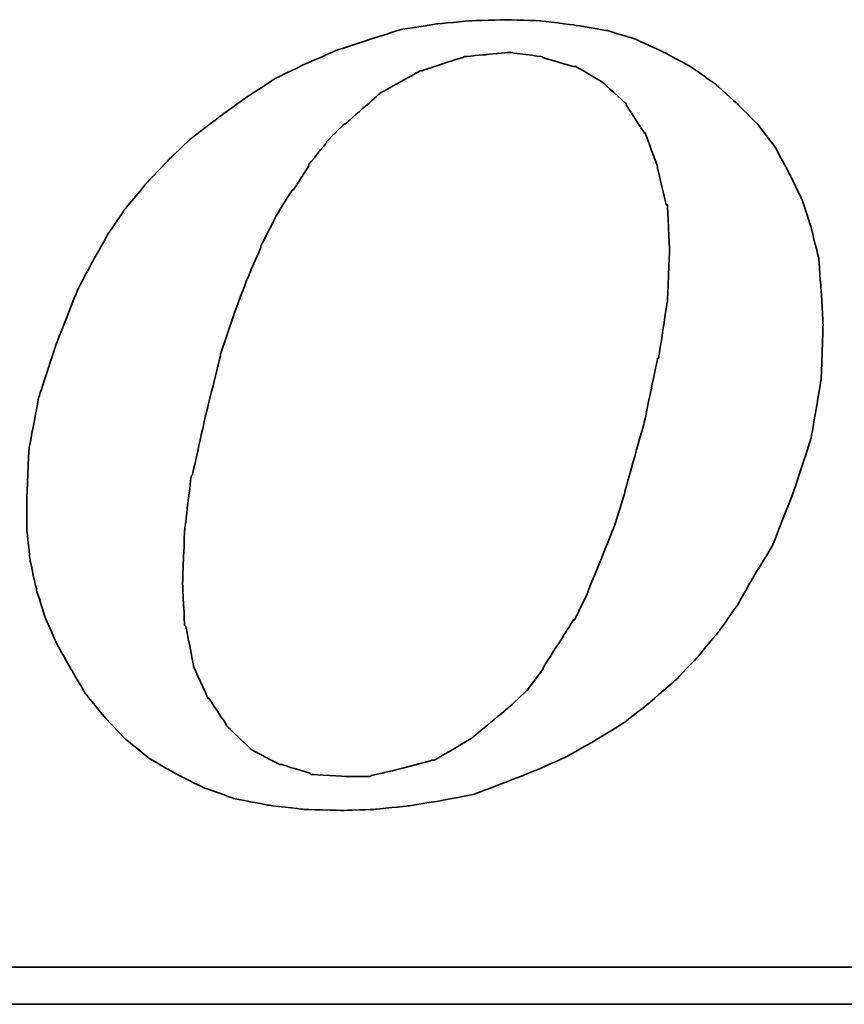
# Model space of a CAD drawing. Header units: millimetres. Extents: x 2482 to 2789, y 455 to 558.
# Tile 48 of 55: x 2724.62 to 2727.99, y 487.4 to 491.42. Entities that reach past the tile are written whole.
import ezdxf

# ---------------------------------------------------------------- set-up
doc = ezdxf.new("R2010")
doc.units = ezdxf.units.MM
doc.header["$LTSCALE"] = 0.2
doc.layers.add('layer 1', color=7, linetype='Continuous')

# ---------------------------------------------------------------- blocks, each defined once
blk = doc.blocks.new('TBI MOTION logo(完整正式版)')
at = {"layer": 'layer 1', "color": 22, "lineweight": 35}
for points, knots in [([(35.79625, -6.98375), (35.79625, -6.98375), (36.23125, -7.43875), (36.23125, -7.43875), (36.23125, -7.43875), (36.23125, -7.43875), (36.75625, -7.87125), (36.75625, -7.87125), (36.75625, -7.87125), (36.75625, -7.87125), (37.33125, -8.20375), (37.33125, -8.20375), (37.33125, -8.20375), (37.33125, -8.20375), (37.95625, -8.51875), (37.95625, -8.51875), (37.95625, -8.51875), (37.95625, -8.51875), (38.62625, -8.75875), (38.62625, -8.75875), (38.62625, -8.75875), (38.62625, -8.75875), (39.37125, -8.90375), (39.37125, -8.90375), (39.37125, -8.90375), (39.37125, -8.90375), (40.14125, -8.99875), (40.14125, -8.99875), (40.14125, -8.99875), (40.14125, -8.99875), (41.02625, -9.02375), (41.02625, -9.02375), (41.02625, -9.02375), (41.02625, -9.02375), (41.74625, -8.99875), (41.74625, -8.99875), (41.74625, -8.99875), (41.74625, -8.99875), (42.46625, -8.92375), (42.46625, -8.92375), (42.46625, -8.92375), (42.46625, -8.92375), (43.21125, -8.80625), (43.21125, -8.80625), (43.21125, -8.80625), (43.21125, -8.80625), (43.93125, -8.66375), (43.93125, -8.66375), (43.93125, -8.66375), (43.93125, -8.66375), (44.62625, -8.39875), (44.62625, -8.39875), (44.62625, -8.39875), (44.62625, -8.39875), (45.29625, -8.13375), (45.29625, -8.13375), (45.29625, -8.13375), (45.29625, -8.13375), (45.94625, -7.84375), (45.94625, -7.84375), (45.94625, -7.84375), (45.94625, -7.84375), (46.61625, -7.46375), (46.61625, -7.46375), (46.61625, -7.46375), (46.61625, -7.46375), (47.24125, -7.07875), (47.24125, -7.07875), (47.24125, -7.07875), (47.24125, -7.07875), (47.81625, -6.62375), (47.81625, -6.62375), (47.81625, -6.62375), (47.81625, -6.62375), (48.36875, -6.14375), (48.36875, -6.14375), (48.36875, -6.14375), (48.36875, -6.14375), (48.84625, -5.64125), (48.84625, -5.64125), (48.84625, -5.64125), (48.84625, -5.64125), (49.32625, -5.06375), (49.32625, -5.06375), (49.32625, -5.06375), (49.32625, -5.06375), (49.71125, -4.51374), (49.71125, -4.51374), (49.71125, -4.51374), (49.71125, -4.51374), (50.09625, -3.83874), (50.09625, -3.83874), (50.09625, -3.83874), (50.09625, -3.83874), (50.48125, -3.21374), (50.48125, -3.21374), (50.48125, -3.21374), (50.48125, -3.21374), (50.96125, -1.99125), (50.96125, -1.99125), (50.96125, -1.99125), (50.96125, -1.99125), (51.34375, -0.81875), (51.34375, -0.81875), (51.34375, -0.81875), (51.34375, -0.81875), (51.56125, 0.45624), (51.56125, 0.45624), (51.56125, 0.45624), (51.56125, 0.45624), (51.60625, 1.67624), (51.60625, 1.67624), (51.60625, 1.67624), (51.60625, 1.67624), (51.56125, 2.44625), (51.56125, 2.44625), (51.56125, 2.44625), (51.56125, 2.44625), (51.51125, 3.14125), (51.51125, 3.14125), (51.51125, 3.14125), (51.51125, 3.14125), (51.34375, 3.81125), (51.34375, 3.81125), (51.34375, 3.81125), (51.34375, 3.81125), (51.15125, 4.41125), (51.15125, 4.41125), (51.15125, 4.41125), (51.15125, 4.41125), (50.86125, 5.01125), (50.86125, 5.01125), (50.86125, 5.01125), (50.86125, 5.01125), (50.55125, 5.58875), (50.55125, 5.58875), (50.55125, 5.58875), (50.55125, 5.58875), (50.16625, 6.09125), (50.16625, 6.09125), (50.16625, 6.09125), (50.16625, 6.09125), (49.71125, 6.54875), (49.71125, 6.54875), (49.71125, 6.54875), (49.71125, 6.54875), (49.23125, 6.98125), (49.23125, 6.98125), (49.23125, 6.98125), (49.23125, 6.98125), (48.67875, 7.36625), (48.67875, 7.36625), (48.67875, 7.36625), (48.67875, 7.36625), (48.10375, 7.67625), (48.10375, 7.67625), (48.10375, 7.67625), (48.10375, 7.67625), (47.48125, 7.96375), (47.48125, 7.96375), (47.48125, 7.96375), (47.48125, 7.96375), (46.85625, 8.15625), (46.85625, 8.15625), (46.85625, 8.15625), (46.85625, 8.15625), (46.13625, 8.27624), (46.13625, 8.27624), (46.13625, 8.27624), (46.13625, 8.27624), (45.39125, 8.37125), (45.39125, 8.37125), (45.39125, 8.37125), (45.39125, 8.37125), (44.62625, 8.39624), (44.62625, 8.39624), (44.62625, 8.39624), (44.62625, 8.39624), (43.83625, 8.37125), (43.83625, 8.37125), (43.83625, 8.37125), (43.83625, 8.37125), (43.09125, 8.30125), (43.09125, 8.30125), (43.09125, 8.30125), (43.09125, 8.30125), (42.32125, 8.18125), (42.32125, 8.18125), (42.32125, 8.18125), (42.32125, 8.18125), (41.62875, 7.96375), (41.62875, 7.96375), (41.62875, 7.96375), (41.62875, 7.96375), (40.90625, 7.72625), (40.90625, 7.72625), (40.90625, 7.72625), (40.90625, 7.72625), (40.23624, 7.43625), (40.23624, 7.43625), (40.23624, 7.43625), (40.23624, 7.43625), (39.54124, 7.10125), (39.54124, 7.10125), (39.54124, 7.10125), (39.54124, 7.10125), (38.91625, 6.69125), (38.91625, 6.69125), (38.91625, 6.69125), (38.91625, 6.69125), (38.31625, 6.26125), (38.31625, 6.26125), (38.31625, 6.26125), (38.31625, 6.26125), (37.69125, 5.78125), (37.69125, 5.78125), (37.69125, 5.78125), (37.69125, 5.78125), (37.18625, 5.30125), (37.18625, 5.30125), (37.18625, 5.30125), (37.18625, 5.30125), (36.70625, 4.79624), (36.70625, 4.79624), (36.70625, 4.79624), (36.70625, 4.79624), (36.23125, 4.22125), (36.23125, 4.22125), (36.23125, 4.22125), (36.23125, 4.22125), (35.87124, 3.69375), (35.87124, 3.69375), (35.87124, 3.69375), (35.87124, 3.69375), (35.53125, 3.09125), (35.53125, 3.09125), (35.53125, 3.09125), (35.53125, 3.09125), (35.19875, 2.47125), (35.19875, 2.47125), (35.19875, 2.47125), (35.19875, 2.47125), (34.71625, 1.24625), (34.71625, 1.24625), (34.71625, 1.24625), (34.71625, 1.24625), (34.33125, 0.06874), (34.33125, 0.06874), (34.33125, 0.06874), (34.33125, 0.06874), (34.11625, -1.07875), (34.11625, -1.07875), (34.11625, -1.07875), (34.11625, -1.07875), (34.07125, -2.15875), (34.07125, -2.15875), (34.07125, -2.15875), (34.07125, -2.15875), (34.07125, -2.85375), (34.07125, -2.85375), (34.07125, -2.85375), (34.07125, -2.85375), (34.14125, -3.50375), (34.14125, -3.50375), (34.14125, -3.50375), (34.14125, -3.50375), (34.28625, -4.17375), (34.28625, -4.17375), (34.28625, -4.17375), (34.28625, -4.17375), (34.47625, -4.77624), (34.47625, -4.77624), (34.47625, -4.77624), (34.47625, -4.77624), (34.71625, -5.32625), (34.71625, -5.32625), (34.71625, -5.32625), (34.71625, -5.32625), (35.05375, -5.92875), (35.05375, -5.92875), (35.05375, -5.92875), (35.05375, -5.92875), (35.36375, -6.45375), (35.36375, -6.45375), (35.36375, -6.45375), (35.36375, -6.45375), (35.79625, -6.98375), (35.79625, -6.98375)], [0, 0, 0, 0, 0.01388889, 0.01388889, 0.01388889, 0.0138889, 0.02777778, 0.02777778, 0.02777778, 0.02777779, 0.04166667, 0.04166667, 0.04166667, 0.04166668, 0.05555556, 0.05555556, 0.05555556, 0.05555557, 0.06944444, 0.06944444, 0.06944444, 0.06944445, 0.08333333, 0.08333333, 0.08333333, 0.08333334, 0.09722222, 0.09722222, 0.09722222, 0.09722223, 0.11111111, 0.11111111, 0.11111111, 0.11111112, 0.125, 0.125, 0.125, 0.12500001, 0.13888889, 0.13888889, 0.13888889, 0.1388889, 0.15277778, 0.15277778, 0.15277778, 0.15277779, 0.16666667, 0.16666667, 0.16666667, 0.16666668, 0.18055556, 0.18055556, 0.18055556, 0.18055557, 0.19444444, 0.19444444, 0.19444444, 0.19444445, 0.20833333, 0.20833333, 0.20833333, 0.20833334, 0.22222222, 0.22222222, 0.22222222, 0.22222223, 0.23611111, 0.23611111, 0.23611111, 0.23611112, 0.25, 0.25, 0.25, 0.25000001, 0.26388889, 0.26388889, 0.26388889, 0.2638889, 0.27777778, 0.27777778, 0.27777778, 0.27777779, 0.29166667, 0.29166667, 0.29166667, 0.29166668, 0.30555556, 0.30555556, 0.30555556, 0.30555557, 0.31944444, 0.31944444, 0.31944444, 0.31944445, 0.33333333, 0.33333333, 0.33333333, 0.33333334, 0.34722222, 0.34722222, 0.34722222, 0.34722223, 0.36111111, 0.36111111, 0.36111111, 0.36111112, 0.375, 0.375, 0.375, 0.37500001, 0.38888889, 0.38888889, 0.38888889, 0.3888889, 0.40277778, 0.40277778, 0.40277778, 0.40277779, 0.41666667, 0.41666667, 0.41666667, 0.41666668, 0.43055556, 0.43055556, 0.43055556, 0.43055557, 0.44444444, 0.44444444, 0.44444444, 0.44444445, 0.45833333, 0.45833333, 0.45833333, 0.45833334, 0.47222222, 0.47222222, 0.47222222, 0.47222223, 0.48611111, 0.48611111, 0.48611111, 0.48611112, 0.5, 0.5, 0.5, 0.50000001, 0.51388889, 0.51388889, 0.51388889, 0.5138889, 0.52777778, 0.52777778, 0.52777778, 0.52777779, 0.54166667, 0.54166667, 0.54166667, 0.54166668, 0.55555556, 0.55555556, 0.55555556, 0.55555557, 0.56944444, 0.56944444, 0.56944444, 0.56944445, 0.58333333, 0.58333333, 0.58333333, 0.58333334, 0.59722222, 0.59722222, 0.59722222, 0.59722223, 0.61111111, 0.61111111, 0.61111111, 0.61111112, 0.625, 0.625, 0.625, 0.62500001, 0.63888889, 0.63888889, 0.63888889, 0.6388889, 0.65277778, 0.65277778, 0.65277778, 0.65277779, 0.66666667, 0.66666667, 0.66666667, 0.66666668, 0.68055556, 0.68055556, 0.68055556, 0.68055557, 0.69444444, 0.69444444, 0.69444444, 0.69444445, 0.70833333, 0.70833333, 0.70833333, 0.70833334, 0.72222222, 0.72222222, 0.72222222, 0.72222223, 0.73611111, 0.73611111, 0.73611111, 0.73611112, 0.75, 0.75, 0.75, 0.75000001, 0.76388889, 0.76388889, 0.76388889, 0.7638889, 0.77777778, 0.77777778, 0.77777778, 0.77777779, 0.79166667, 0.79166667, 0.79166667, 0.79166668, 0.80555556, 0.80555556, 0.80555556, 0.80555557, 0.81944444, 0.81944444, 0.81944444, 0.81944445, 0.83333333, 0.83333333, 0.83333333, 0.83333334, 0.84722222, 0.84722222, 0.84722222, 0.84722223, 0.86111111, 0.86111111, 0.86111111, 0.86111112, 0.875, 0.875, 0.875, 0.87500001, 0.88888889, 0.88888889, 0.88888889, 0.8888889, 0.90277778, 0.90277778, 0.90277778, 0.90277779, 0.91666667, 0.91666667, 0.91666667, 0.91666668, 0.93055556, 0.93055556, 0.93055556, 0.93055557, 0.94444444, 0.94444444, 0.94444444, 0.94444445, 0.95833333, 0.95833333, 0.95833333, 0.95833334, 0.97222222, 0.97222222, 0.97222222, 0.97222223, 0.98611111, 0.98611111, 0.98611111, 0.98611112, 1, 1, 1, 1]), ([(38.33875, 1.03124), (38.33875, 1.03124), (38.62625, 1.89625), (38.62625, 1.89625), (38.62625, 1.89625), (38.62625, 1.89625), (38.91625, 2.66375), (38.91625, 2.66375), (38.91625, 2.66375), (38.91625, 2.66375), (39.22625, 3.38125), (39.22625, 3.38125), (39.22625, 3.38125), (39.22625, 3.38125), (39.22625, 3.40624), (39.22625, 3.40624), (39.22625, 3.40624), (39.22625, 3.40624), (39.56124, 4.07624), (39.56124, 4.07624), (39.56124, 4.07624), (39.56124, 4.07624), (39.92125, 4.65125), (39.92125, 4.65125), (39.92125, 4.65125), (39.92125, 4.65125), (39.94625, 4.65125), (39.94625, 4.65125), (39.94625, 4.65125), (39.94625, 4.65125), (40.28125, 5.17875), (40.28125, 5.17875), (40.28125, 5.17875), (40.28125, 5.17875), (40.28125, 5.20375), (40.28125, 5.20375), (40.28125, 5.20375), (40.28125, 5.20375), (40.66875, 5.68625), (40.66875, 5.68625), (40.66875, 5.68625), (40.66875, 5.68625), (40.66875, 5.70625), (40.66875, 5.70625), (40.66875, 5.70625), (40.66875, 5.70625), (41.05124, 6.09125), (41.05124, 6.09125), (41.05124, 6.09125), (41.05124, 6.09125), (41.07625, 6.09125), (41.07625, 6.09125), (41.07625, 6.09125), (41.07625, 6.09125), (41.84125, 6.76625), (41.84125, 6.76625), (41.84125, 6.76625), (41.84125, 6.76625), (41.86625, 6.78625), (41.86625, 6.78625), (41.86625, 6.78625), (41.86625, 6.78625), (42.73125, 7.26624), (42.73125, 7.26624), (42.73125, 7.26624), (42.73125, 7.26624), (42.75625, 7.26624), (42.75625, 7.26624), (42.75625, 7.26624), (42.75625, 7.26624), (43.18625, 7.41125), (43.18625, 7.41125), (43.18625, 7.41125), (43.18625, 7.41125), (43.64125, 7.55625), (43.64125, 7.55625), (43.64125, 7.55625), (43.64125, 7.55625), (43.66625, 7.55625), (43.66625, 7.55625), (43.66625, 7.55625), (43.66625, 7.55625), (43.69125, 7.58124), (43.69125, 7.58124), (43.69125, 7.58124), (43.69125, 7.58124), (44.19125, 7.62625), (44.19125, 7.62625), (44.19125, 7.62625), (44.19125, 7.62625), (44.67125, 7.67625), (44.67125, 7.67625), (44.67125, 7.67625), (44.67125, 7.67625), (44.69625, 7.67625), (44.69625, 7.67625), (44.69625, 7.67625), (44.69625, 7.67625), (45.41875, 7.58124), (45.41875, 7.58124), (45.41875, 7.58124), (45.41875, 7.58124), (45.44125, 7.55625), (45.44125, 7.55625), (45.44125, 7.55625), (45.44125, 7.55625), (46.11125, 7.36625), (46.11125, 7.36625), (46.11125, 7.36625), (46.11125, 7.36625), (46.13625, 7.36625), (46.13625, 7.36625), (46.13625, 7.36625), (46.13625, 7.36625), (46.15875, 7.36625), (46.15875, 7.36625), (46.15875, 7.36625), (46.15875, 7.36625), (46.73625, 7.02624), (46.73625, 7.02624), (46.73625, 7.02624), (46.73625, 7.02624), (46.76125, 7.00624), (46.76125, 7.00624), (46.76125, 7.00624), (46.76125, 7.00624), (47.24125, 6.57124), (47.24125, 6.57124), (47.24125, 6.57124), (47.24125, 6.57124), (47.26625, 6.54875), (47.26625, 6.54875), (47.26625, 6.54875), (47.26625, 6.54875), (47.26625, 6.52375), (47.26625, 6.52375), (47.26625, 6.52375), (47.26625, 6.52375), (47.67375, 5.89875), (47.67375, 5.89875), (47.67375, 5.89875), (47.67375, 5.89875), (47.69625, 5.89875), (47.69625, 5.89875), (47.69625, 5.89875), (47.69625, 5.89875), (47.69625, 5.87625), (47.69625, 5.87625), (47.69625, 5.87625), (47.69625, 5.87625), (47.96125, 5.15625), (47.96125, 5.15625), (47.96125, 5.15625), (47.96125, 5.15625), (47.96125, 5.13125), (47.96125, 5.13125), (47.96125, 5.13125), (47.96125, 5.13125), (48.15125, 4.31875), (48.15125, 4.31875), (48.15125, 4.31875), (48.15125, 4.31875), (48.17625, 4.31875), (48.17625, 4.31875), (48.17625, 4.31875), (48.17625, 4.31875), (48.17625, 4.29125), (48.17625, 4.29125), (48.17625, 4.29125), (48.17625, 4.29125), (48.22625, 3.33125), (48.22625, 3.33125), (48.22625, 3.33125), (48.22625, 3.33125), (48.22625, 3.30875), (48.22625, 3.30875), (48.22625, 3.30875), (48.22625, 3.30875), (48.17625, 2.20624), (48.17625, 2.20624), (48.17625, 2.20624), (48.17625, 2.20624), (48.17625, 2.18124), (48.17625, 2.18124), (48.17625, 2.18124), (48.17625, 2.18124), (47.98375, 0.93624), (47.98375, 0.93624), (47.98375, 0.93624), (47.98375, 0.93624), (47.96125, 0.93624), (47.96125, 0.93624), (47.96125, 0.93624), (47.96125, 0.93624), (47.67375, -0.45874), (47.67375, -0.45874), (47.67375, -0.45874), (47.67375, -0.45874), (47.24125, -1.99125), (47.24125, -1.99125), (47.24125, -1.99125), (47.24125, -1.99125), (47.24125, -2.01874), (47.24125, -2.01874), (47.24125, -2.01874), (47.24125, -2.01874), (47.00125, -2.78375), (47.00125, -2.78375), (47.00125, -2.78375), (47.00125, -2.78375), (46.71125, -3.50375), (46.71125, -3.50375), (46.71125, -3.50375), (46.71125, -3.50375), (46.42625, -4.19875), (46.42625, -4.19875), (46.42625, -4.19875), (46.42625, -4.19875), (46.42625, -4.22375), (46.42625, -4.22375), (46.42625, -4.22375), (46.42625, -4.22375), (46.13625, -4.82374), (46.13625, -4.82374), (46.13625, -4.82374), (46.13625, -4.82374), (46.11125, -4.82374), (46.11125, -4.82374), (46.11125, -4.82374), (46.11125, -4.82374), (45.77625, -5.35125), (45.77625, -5.35125), (45.77625, -5.35125), (45.77625, -5.35125), (45.44125, -5.87875), (45.44125, -5.87875), (45.44125, -5.87875), (45.44125, -5.87875), (45.44125, -5.90375), (45.44125, -5.90375), (45.44125, -5.90375), (45.44125, -5.90375), (45.10625, -6.35875), (45.10625, -6.35875), (45.10625, -6.35875), (45.10625, -6.35875), (45.08125, -6.38375), (45.08125, -6.38375), (45.08125, -6.38375), (45.08125, -6.38375), (44.69625, -6.74375), (44.69625, -6.74375), (44.69625, -6.74375), (44.69625, -6.74375), (43.88375, -7.41625), (43.88375, -7.41625), (43.88375, -7.41625), (43.88375, -7.41625), (43.85625, -7.43875), (43.85625, -7.43875), (43.85625, -7.43875), (43.85625, -7.43875), (43.04125, -7.91875), (43.04125, -7.91875), (43.04125, -7.91875), (43.04125, -7.91875), (43.01625, -7.91875), (43.01625, -7.91875), (43.01625, -7.91875), (43.01625, -7.91875), (42.99625, -7.91875), (42.99625, -7.91875), (42.99625, -7.91875), (42.99625, -7.91875), (42.08125, -8.15875), (42.08125, -8.15875), (42.08125, -8.15875), (42.08125, -8.15875), (41.65125, -8.25625), (41.65125, -8.25625), (41.65125, -8.25625), (41.65125, -8.25625), (41.62875, -8.27875), (41.62875, -8.27875), (41.62875, -8.27875), (41.62875, -8.27875), (41.60125, -8.27875), (41.60125, -8.27875), (41.60125, -8.27875), (41.60125, -8.27875), (41.12125, -8.27875), (41.12125, -8.27875), (41.12125, -8.27875), (41.12125, -8.27875), (40.35624, -8.23125), (40.35624, -8.23125), (40.35624, -8.23125), (40.35624, -8.23125), (40.33125, -8.23125), (40.33125, -8.23125), (40.33125, -8.23125), (40.33125, -8.23125), (40.30625, -8.20375), (40.30625, -8.20375), (40.30625, -8.20375), (40.30625, -8.20375), (39.68375, -8.01375), (39.68375, -8.01375), (39.68375, -8.01375), (39.68375, -8.01375), (39.66124, -8.01375), (39.66124, -8.01375), (39.66124, -8.01375), (39.66124, -8.01375), (39.63625, -8.01375), (39.63625, -8.01375), (39.63625, -8.01375), (39.63625, -8.01375), (39.01125, -7.67875), (39.01125, -7.67875), (39.01125, -7.67875), (39.01125, -7.67875), (38.98875, -7.65375), (38.98875, -7.65375), (38.98875, -7.65375), (38.98875, -7.65375), (38.48625, -7.17375), (38.48625, -7.17375), (38.48625, -7.17375), (38.48625, -7.17375), (38.45875, -7.14875), (38.45875, -7.14875), (38.45875, -7.14875), (38.45875, -7.14875), (38.45875, -7.12875), (38.45875, -7.12875), (38.45875, -7.12875), (38.45875, -7.12875), (38.07625, -6.54875), (38.07625, -6.54875), (38.07625, -6.54875), (38.07625, -6.54875), (38.05125, -6.54875), (38.05125, -6.54875), (38.05125, -6.54875), (38.05125, -6.54875), (38.05125, -6.52875), (38.05125, -6.52875), (38.05125, -6.52875), (38.05125, -6.52875), (37.74125, -5.85375), (37.74125, -5.85375), (37.74125, -5.85375), (37.74125, -5.85375), (37.74125, -5.82875), (37.74125, -5.82875), (37.74125, -5.82875), (37.74125, -5.82875), (37.57375, -4.96875), (37.57375, -4.96875), (37.57375, -4.96875), (37.57375, -4.96875), (37.54625, -4.94375), (37.54625, -4.94375), (37.54625, -4.94375), (37.54625, -4.94375), (37.50125, -4.03375), (37.50125, -4.03375), (37.50125, -4.03375), (37.50125, -4.03375), (37.50125, -4.00875), (37.50125, -4.00875), (37.50125, -4.00875), (37.50125, -4.00875), (37.54625, -2.85375), (37.54625, -2.85375), (37.54625, -2.85375), (37.54625, -2.85375), (37.69125, -1.65875), (37.69125, -1.65875), (37.69125, -1.65875), (37.69125, -1.65875), (37.71624, -1.63375), (37.71624, -1.63375), (37.71624, -1.63375), (37.71624, -1.63375), (38.00375, -0.33875), (38.00375, -0.33875), (38.00375, -0.33875), (38.00375, -0.33875), (38.33875, 1.00624), (38.33875, 1.00624), (38.33875, 1.00624), (38.33875, 1.00624), (38.33875, 1.03124), (38.33875, 1.03124)], [0, 0, 0, 0, 0.01010101, 0.01010101, 0.01010101, 0.01010102, 0.02020202, 0.02020202, 0.02020202, 0.02020203, 0.03030303, 0.03030303, 0.03030303, 0.03030304, 0.04040404, 0.04040404, 0.04040404, 0.04040405, 0.05050505, 0.05050505, 0.05050505, 0.05050506, 0.06060606, 0.06060606, 0.06060606, 0.06060607, 0.07070707, 0.07070707, 0.07070707, 0.07070708, 0.08080808, 0.08080808, 0.08080808, 0.08080809, 0.09090909, 0.09090909, 0.09090909, 0.0909091, 0.1010101, 0.1010101, 0.1010101, 0.10101011, 0.11111111, 0.11111111, 0.11111111, 0.11111112, 0.12121212, 0.12121212, 0.12121212, 0.12121213, 0.13131313, 0.13131313, 0.13131313, 0.13131314, 0.14141414, 0.14141414, 0.14141414, 0.14141415, 0.15151515, 0.15151515, 0.15151515, 0.15151516, 0.16161616, 0.16161616, 0.16161616, 0.16161617, 0.17171717, 0.17171717, 0.17171717, 0.17171718, 0.18181818, 0.18181818, 0.18181818, 0.18181819, 0.19191919, 0.19191919, 0.19191919, 0.1919192, 0.2020202, 0.2020202, 0.2020202, 0.20202021, 0.21212121, 0.21212121, 0.21212121, 0.21212122, 0.22222222, 0.22222222, 0.22222222, 0.22222223, 0.23232323, 0.23232323, 0.23232323, 0.23232324, 0.24242424, 0.24242424, 0.24242424, 0.24242425, 0.25252525, 0.25252525, 0.25252525, 0.25252526, 0.26262626, 0.26262626, 0.26262626, 0.26262627, 0.27272727, 0.27272727, 0.27272727, 0.27272728, 0.28282828, 0.28282828, 0.28282828, 0.28282829, 0.29292929, 0.29292929, 0.29292929, 0.2929293, 0.3030303, 0.3030303, 0.3030303, 0.30303031, 0.31313131, 0.31313131, 0.31313131, 0.31313132, 0.32323232, 0.32323232, 0.32323232, 0.32323233, 0.33333333, 0.33333333, 0.33333333, 0.33333334, 0.34343434, 0.34343434, 0.34343434, 0.34343435, 0.35353535, 0.35353535, 0.35353535, 0.35353536, 0.36363636, 0.36363636, 0.36363636, 0.36363637, 0.37373737, 0.37373737, 0.37373737, 0.37373738, 0.38383838, 0.38383838, 0.38383838, 0.38383839, 0.39393939, 0.39393939, 0.39393939, 0.3939394, 0.4040404, 0.4040404, 0.4040404, 0.40404041, 0.41414141, 0.41414141, 0.41414141, 0.41414142, 0.42424242, 0.42424242, 0.42424242, 0.42424243, 0.43434343, 0.43434343, 0.43434343, 0.43434344, 0.44444444, 0.44444444, 0.44444444, 0.44444445, 0.45454545, 0.45454545, 0.45454545, 0.45454546, 0.46464646, 0.46464646, 0.46464646, 0.46464647, 0.47474747, 0.47474747, 0.47474747, 0.47474748, 0.48484848, 0.48484848, 0.48484848, 0.48484849, 0.49494949, 0.49494949, 0.49494949, 0.4949495, 0.50505051, 0.50505051, 0.50505051, 0.50505052, 0.51515152, 0.51515152, 0.51515152, 0.51515153, 0.52525253, 0.52525253, 0.52525253, 0.52525254, 0.53535354, 0.53535354, 0.53535354, 0.53535355, 0.54545455, 0.54545455, 0.54545455, 0.54545456, 0.55555556, 0.55555556, 0.55555556, 0.55555557, 0.56565657, 0.56565657, 0.56565657, 0.56565658, 0.57575758, 0.57575758, 0.57575758, 0.57575759, 0.58585859, 0.58585859, 0.58585859, 0.5858586, 0.5959596, 0.5959596, 0.5959596, 0.59595961, 0.60606061, 0.60606061, 0.60606061, 0.60606062, 0.61616162, 0.61616162, 0.61616162, 0.61616163, 0.62626263, 0.62626263, 0.62626263, 0.62626264, 0.63636364, 0.63636364, 0.63636364, 0.63636365, 0.64646465, 0.64646465, 0.64646465, 0.64646466, 0.65656566, 0.65656566, 0.65656566, 0.65656567, 0.66666667, 0.66666667, 0.66666667, 0.66666668, 0.67676768, 0.67676768, 0.67676768, 0.67676769, 0.68686869, 0.68686869, 0.68686869, 0.6868687, 0.6969697, 0.6969697, 0.6969697, 0.69696971, 0.70707071, 0.70707071, 0.70707071, 0.70707072, 0.71717172, 0.71717172, 0.71717172, 0.71717173, 0.72727273, 0.72727273, 0.72727273, 0.72727274, 0.73737374, 0.73737374, 0.73737374, 0.73737375, 0.74747475, 0.74747475, 0.74747475, 0.74747476, 0.75757576, 0.75757576, 0.75757576, 0.75757577, 0.76767677, 0.76767677, 0.76767677, 0.76767678, 0.77777778, 0.77777778, 0.77777778, 0.77777779, 0.78787879, 0.78787879, 0.78787879, 0.7878788, 0.7979798, 0.7979798, 0.7979798, 0.79797981, 0.80808081, 0.80808081, 0.80808081, 0.80808082, 0.81818182, 0.81818182, 0.81818182, 0.81818183, 0.82828283, 0.82828283, 0.82828283, 0.82828284, 0.83838384, 0.83838384, 0.83838384, 0.83838385, 0.84848485, 0.84848485, 0.84848485, 0.84848486, 0.85858586, 0.85858586, 0.85858586, 0.85858587, 0.86868687, 0.86868687, 0.86868687, 0.86868688, 0.87878788, 0.87878788, 0.87878788, 0.87878789, 0.88888889, 0.88888889, 0.88888889, 0.8888889, 0.8989899, 0.8989899, 0.8989899, 0.89898991, 0.90909091, 0.90909091, 0.90909091, 0.90909092, 0.91919192, 0.91919192, 0.91919192, 0.91919193, 0.92929293, 0.92929293, 0.92929293, 0.92929294, 0.93939394, 0.93939394, 0.93939394, 0.93939395, 0.94949495, 0.94949495, 0.94949495, 0.94949496, 0.95959596, 0.95959596, 0.95959596, 0.95959597, 0.96969697, 0.96969697, 0.96969697, 0.96969698, 0.97979798, 0.97979798, 0.97979798, 0.97979799, 0.98989899, 0.98989899, 0.98989899, 0.989899, 1, 1, 1, 1]), ([(75.90875, -9.47875), (75.90875, -9.47875), (75.90875, -12.28625), (75.90875, -12.28625), (75.90875, -12.28625), (75.90875, -12.28625), (75.90875, -12.47875), (75.90875, -12.47875), (75.90875, -12.47875), (75.90875, -12.47875), (75.71625, -12.47875), (75.71625, -12.47875), (75.71625, -12.47875), (75.71625, -12.47875), (-88.32875, -12.47875), (-88.32875, -12.47875), (-88.32875, -12.47875), (-88.32875, -12.47875), (-88.32875, -13.29375), (-88.32875, -13.29375), (-88.32875, -13.29375), (-88.32875, -13.29375), (82.89125, -13.29375), (82.89125, -13.29375), (82.89125, -13.29375), (82.89125, -13.29375), (75.90875, -9.47875), (75.90875, -9.47875)], [0, 0, 0, 0, 0.14285714, 0.14285714, 0.14285714, 0.14285715, 0.28571429, 0.28571429, 0.28571429, 0.2857143, 0.42857143, 0.42857143, 0.42857143, 0.42857144, 0.57142857, 0.57142857, 0.57142857, 0.57142858, 0.71428571, 0.71428571, 0.71428571, 0.71428572, 0.85714286, 0.85714286, 0.85714286, 0.85714287, 1, 1, 1, 1])]:
    blk.add_open_spline(points, degree=3, knots=knots, dxfattribs=at)

msp = doc.modelspace()

# ---------------------------------------------------------------- block references
at = {"xscale": 0.1852549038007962, "yscale": 0.1852549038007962, "zscale": 0.1852549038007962}
msp.add_blockref('TBI MOTION logo(完整正式版)', (2718.3417, 489.8646), dxfattribs=at)

doc.saveas('drawing.dxf')
